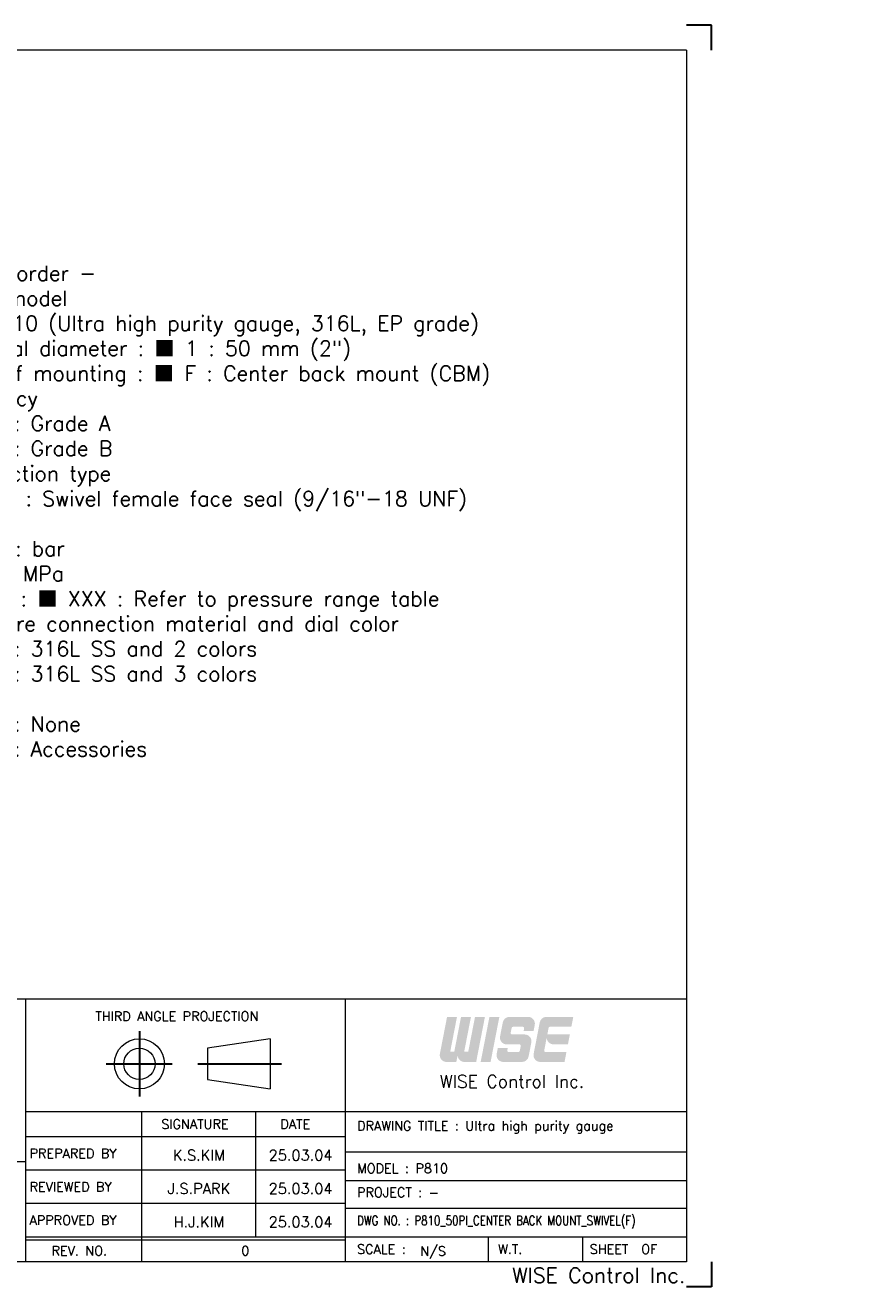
# Model space of a CAD drawing. Extents: x 418 to 806, y 7 to 259.
# Tile 2 of 2: x 637 to 806, y 7 to 259. Entities that reach past the tile are written whole.
import ezdxf
from ezdxf.enums import TextEntityAlignment as Align

# ---------------------------------------------------------------- set-up
doc = ezdxf.new("R2010")
doc.units = 0
doc.header["$LTSCALE"] = 17
doc.header["$MEASUREMENT"] = 0
doc.linetypes.add('CENTER', pattern=[2, 1.25, -0.25, 0.25, -0.25])
doc.linetypes.add('DASHEDX2', pattern=[1.5, 1, -0.5])
doc.layers.get('0').update_dxf_attribs({"linetype": 'DASHEDX2', "lineweight": 18})
doc.layers.add('4', color=4, linetype='CONTINUOUS', lineweight=30)
doc.styles.add('ROMANC', font='romans.shx', dxfattribs={"bigfont": 'whgtxt.shx'})
doc.styles.add('ROMANS', font='ROMANS.shx', dxfattribs={"bigfont": 'whgtxt.shx'})

msp = doc.modelspace()

# ---------------------------------------------------------------- hatches: boundary and pattern name
at = {"layer": '4', "linetype": 'CENTER'}
for points in [[(723.24, 53.369, 0.4142136), (724.59, 52.018), (726.939, 52.018), (728.689, 61.022), (726.708, 61.022), (725.361, 54.089), (724.55, 54.089), (725.898, 61.022), (723.917, 61.022), (722.569, 54.089), (721.759, 54.089), (723.107, 61.022), (721.126, 61.022), (719.688, 53.626, 0.4716306), (721.014, 52.018), (722.977, 52.018)], [(731.57, 61.022), (729.589, 61.022), (727.839, 52.018), (729.82, 52.018)], [(737.416, 53.111), (737.958, 55.902, 0.4716306), (736.632, 57.51), (734.097, 57.51, -0.4716306), (733.831, 57.832), (734.024, 58.823, -0.3590367), (734.289, 59.041), (736.26, 59.041, -0.4716306), (736.525, 58.719), (736.43, 58.231), (738.411, 58.231), (738.641, 59.414, 0.4716306), (737.315, 61.022), (733.584, 61.022, 0.3590367), (732.258, 59.929), (731.716, 57.138, 0.4716306), (733.041, 55.53), (735.577, 55.53, -0.4716306), (735.842, 55.208), (735.65, 54.218, -0.3590367), (735.385, 53.999), (733.414, 53.999, -0.4716306), (733.149, 54.321), (733.244, 54.809), (731.263, 54.809), (731.033, 53.626, 0.4716306), (732.359, 52.018), (736.09, 52.018, 0.3590367)], [(744.971, 53.999), (740.797, 53.999, -0.4716306), (740.532, 54.321), (740.767, 55.53), (741.03, 56.88, 0.4142136), (742.38, 55.53), (745.269, 55.53), (745.654, 57.51), (741.152, 57.51), (741.407, 58.823, -0.3590367), (741.672, 59.041), (745.951, 59.041), (746.337, 61.022), (740.967, 61.022, 0.3590367), (739.641, 59.929), (738.416, 53.626, 0.4716306), (739.742, 52.018), (744.586, 52.018)]]:
    msp.add_hatch(color=1, dxfattribs=at).paths.add_polyline_path(points)

# ---------------------------------------------------------------- linework, layer by layer
at = {"color": 4, "linetype": 'Continuous'}
for p, q in [((768.928, 254.108), (422.533, 254.108)), ((768.928, 254.108), (768.928, 12.112)), ((581.35, 64.634), (636.998, 64.634)), ((636.998, 64.634), (768.928, 64.634)), ((685.757, 56.64), (673.252, 54.764)), ((685.757, 56.64), (685.757, 46.635)), ((673.252, 54.764), (673.252, 48.511)), ((673.252, 48.511), (685.757, 46.635)), ((768.928, 12.112), (422.533, 12.112))]:
    msp.add_line(p, q, dxfattribs=at)
at = {"color": 3, "linetype": 'Continuous'}
for p, q in [((636.998, 12.112), (636.998, 64.634)), ((700.775, 64.634), (700.775, 12.112)), ((636.998, 42.124), (768.928, 42.124)), ((660.133, 12.112), (660.133, 42.124)), ((682.955, 17.114), (682.955, 42.124)), ((636.998, 37.122), (700.775, 37.122)), ((581.35, 32.12), (636.998, 32.12)), ((636.998, 30.453), (700.775, 30.453)), ((636.998, 23.783), (700.775, 23.783)), ((636.998, 16.489), (700.775, 16.489)), ((729.302, 17.114), (729.302, 12.112)), ((748.186, 17.114), (748.186, 12.112))]:
    msp.add_line(p, q, dxfattribs=at)
at = {"color": 7, "linetype": 'Continuous'}
for p, q in [((768.928, 33.996), (700.775, 33.996)), ((700.775, 28.369), (768.928, 28.369)), ((768.928, 22.741), (700.775, 22.741)), ((636.998, 17.114), (768.928, 17.114))]:
    msp.add_line(p, q, dxfattribs=at)
at = {"color": 4, "linetype": 'Continuous'}
for radius in [5.002, 3.126]:
    msp.add_circle((659.672, 51.637), radius, dxfattribs=at)
at = {"layer": '4', "color": 1}
for p, q in [((773.931, 259.11), (768.928, 259.11)), ((773.931, 254.108), (773.931, 259.11)), ((773.931, 12.112), (773.931, 7.11)), ((773.931, 7.11), (768.928, 7.11))]:
    msp.add_line(p, q, dxfattribs=at)
at = {"layer": '4', "color": 1, "linetype": 'CENTER'}
for p, q in [((659.672, 58.18), (659.672, 45.086)), ((653.023, 51.637), (666.217, 51.637)), ((671.355, 51.637), (688.061, 51.637))]:
    msp.add_line(p, q, dxfattribs=at)

# ---------------------------------------------------------------- texts
at = {"color": 3, "linetype": 'Continuous'}
for s, height, style, p in [('THIRD ANGLE PROJECTION', 1.87579, 'ROMANS', (650.862, 60.204)), ('SIGNATURE', 1.8758, 'ROMANS', (664.05, 38.668)), ('DATE', 1.8758, 'ROMANS', (687.829, 38.672)), ('DRAWING TITLE : Ultra high purity gauge', 1.87579, 'ROMANS', (703.15, 38.324)), ('PREPARED BY', 1.87579, 'ROMANS', (637.732, 32.806)), ('MODEL : P810', 1.87579, 'ROMANS', (703.15, 29.829)), ('REVIEWED BY', 1.87579, 'ROMANS', (637.732, 26.136)), ('PROJECT : -', 1.87579, 'ROMANS', (703.15, 25.033)), ('APPROVED BY', 1.87579, 'ROMANS', (637.732, 19.467)), ('REV. NO.', 1.8758, 'ROMANS', (642.119, 13.371)), ('0', 1.876, 'ROMANC', (680.017, 13.371)), ('SCALE :         ', 1.87579, 'ROMANS', (703.15, 13.693)), ('N/S', 1.8758, 'ROMANS', (715.753, 13.311)), ('W.T. ', 1.8758, 'ROMANS', (731.332, 13.693)), ('SHEET  OF', 1.8758, 'ROMANS', (749.62, 13.693))]:
    msp.add_text(s, height=height, dxfattribs=dict(at, style=style)).set_placement(p)
at = {"color": 3, "style": 'ROMANS'}
msp.add_text('WISE Control Inc.', height=2.50105, dxfattribs=at).set_placement((734.091, 48.127), align=Align.MIDDLE_CENTER)
at = {"color": 3, "linetype": 'Continuous', "style": 'ROMANS'}
for s, p in [('K.S.KIM', (671.544, 32.329)), ('25.03.04', (691.865, 32.329)), ('J.S.PARK', (671.544, 25.659)), ('25.03.04', (691.865, 25.659)), ('H.J.KIM', (671.544, 18.99)), ('25.03.04', (691.865, 18.99))]:
    msp.add_text(s, height=2.1259, dxfattribs=at).set_placement(p, align=Align.CENTER)
at = {"color": 3, "linetype": 'Continuous', "style": 'ROMANS', "width": 0.8}
msp.add_text('DWG NO. : P810_50PI_CENTER BACK MOUNT_SWIVEL(F)', height=1.87579, dxfattribs=at).set_placement((703.15, 19.405))
at = {"color": 3, "linetype": 'Continuous', "style": 'ROMANS'}
msp.add_text('WISE Control Inc.', height=3.00126, dxfattribs=at).set_placement((768.732, 7.9), align=Align.RIGHT)
at = {"color": 4, "insert": (615.599, 211.068), "char_height": 3, "attachment_point": 1, "style": 'ROMANS'}
msp.add_mtext_dynamic_auto_height_columns('\\pi3;{\\C3;- Main order -\\P\\pi0;1. Base model \\P    \\fGulim|b0|i0|c129|p50;■ \\Fromans,whgtxt|c129;P810 (Ultra high purity gauge, 316L, EP grade)\\P2. Nominal diameter : \\fGulim|b0|i0|c129|p50;■\\Fromans,whgtxt|c129; 1 : 50 mm (2") \\P3. Type of mounting : \\fGulim|b0|i0|c129|p50;■\\Fromans,whgtxt|c129; F : Center back mount (CBM)\\P4. Accuracy\\P    \\fGulim|b0|i0|c129|p50;□\\Fromans,whgtxt|c129; 3 : Grade A\\P    \\fGulim|b0|i0|c129|p50;□\\Fromans,whgtxt|c129; 4 : Grade B \\P5. Connection type \\P    \\fGulim|b0|i0|c129|p50;■\\Fromans,whgtxt|c129; SF : Swivel female face seal (9/16"-18 UNF)\\P6. Unit\\P    \\fGulim|b0|i0|c129|p50;□\\Fromans,whgtxt|c129; H : bar\\P    \\fGulim|b0|i0|c129|p50;□\\Fromans,whgtxt|c129; I : MPa \\P7. Range : \\fGulim|b0|i0|c129|p50;■\\Fromans,whgtxt|c129; XXX : Refer to pressure range table\\P8. Pressure connection material and dial color\\P    \\fGulim|b0|i0|c129|p50;□\\Fromans,whgtxt|c129; 4 : 316L SS and 2 colors\\P    \\fGulim|b0|i0|c129|p50;□\\Fromans,whgtxt|c129; 8 : 316L SS and 3 colors \\P9. Option\\P    \\fGulim|b0|i0|c129|p50;□\\Fromans,whgtxt|c129; 0 : None\\P    \\fGulim|b0|i0|c129|p50;□\\Fromans,whgtxt|c129; 1 : Accessories }', width=154.05447, gutter_width=0, height=87.704, count=1, dxfattribs=at)

doc.saveas('drawing.dxf')
